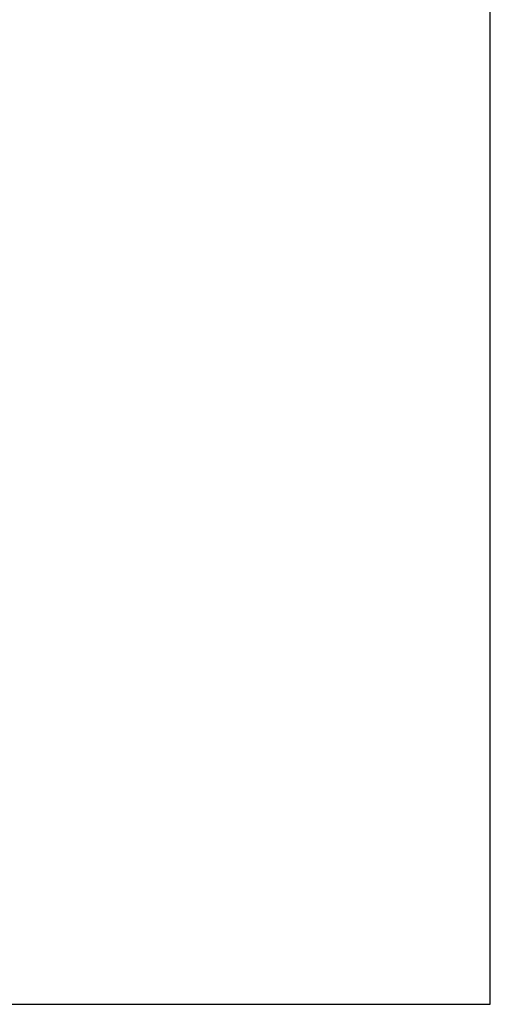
# Model space of a CAD drawing. Extents: x 40.7 to 137.4, y -250.8 to -221.5.
# Tile 130 of 256: x 61.5085 to 61.5335, y -240.372 to -240.3196. Entities that reach past the tile are written whole.
import ezdxf

# ---------------------------------------------------------------- set-up
doc = ezdxf.new("R2010")
doc.units = 0
doc.header["$MEASUREMENT"] = 0
doc.layers.get('0').update_dxf_attribs({"linetype": 'CONTINUOUS'})

msp = doc.modelspace()

# ---------------------------------------------------------------- linework, layer by layer
at = {"color": 5}
for p, q in [((61.53350928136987, -240.3719544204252), (61.53350928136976, -240.3020269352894)), ((61.47350928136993, -240.3719544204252), (61.53350928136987, -240.3719544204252))]:
    msp.add_line(p, q, dxfattribs=at)

doc.saveas('drawing.dxf')
